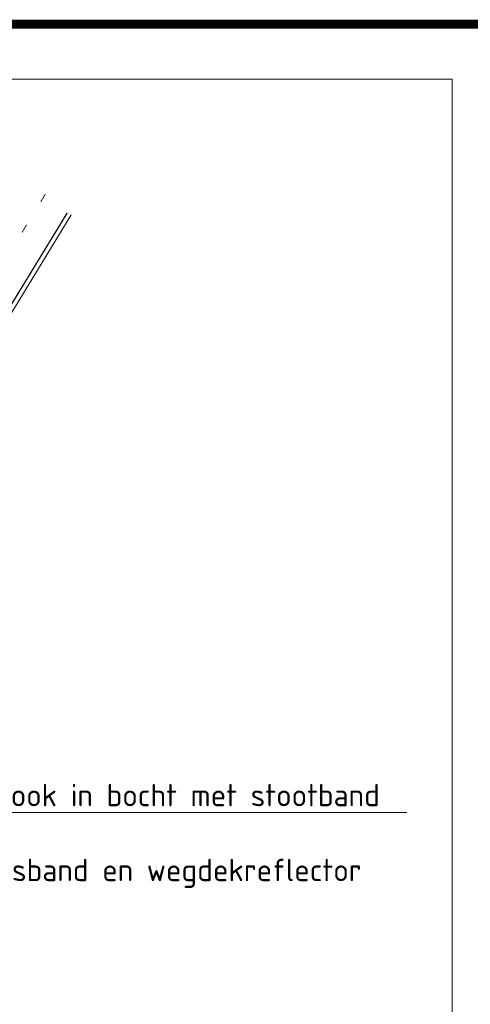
# Model space of a CAD drawing. Header units: metres. Extents: x -699 to 2316, y -1199 to 781.
# Tile 143 of 256: x -105 to -55, y 33 to 143. Entities that reach past the tile are written whole.
import ezdxf

# ---------------------------------------------------------------- set-up
doc = ezdxf.new("R2010")
doc.units = ezdxf.units.M
for name, color, linetype, lineweight in [('N-WE-VH-KANTVERHARDING-G', 210, 'Continuous', 35), ('N-WE-VW-MARKERING_DIVERS-G', 7, 'Continuous', 18), ('X-XX-AL-AANPIJLING-M-1000', 7, 'Continuous', 18)]:
    doc.layers.add(name, color=color, linetype=linetype, lineweight=lineweight)
doc.layers.add('X-XX-AL-TEKENBLAD_VIEWPORT-G', color=7, linetype='Continuous', lineweight=18, plot=False)
doc.styles.add('NLCS-ISO Standaard', font='NLCS-ISO.ttf')

msp = doc.modelspace()

# ---------------------------------------------------------------- linework, layer by layer
at = {"layer": 'N-WE-VH-KANTVERHARDING-G', "lineweight": 18, "flags": 128}
msp.add_lwpolyline([(-99.089, 121.5888), (-110.3853, 103.072)], dxfattribs=at)
at = {"layer": 'N-WE-VW-MARKERING_DIVERS-G', "const_width": 0.15, "flags": 128}
msp.add_lwpolyline([(-99.5077, 121.8143), (-110.5227, 103.7587, 0.02076077), (-130.6886, 67.4811), (-136.3164, 56.3167)], format="xyb", dxfattribs=at)
at = {"layer": 'N-WE-VW-MARKERING_DIVERS-G'}
for points in [[(-102.5184, 123.0711), (-102.4331, 123.019), (-101.9976, 123.9248), (-101.9122, 123.8727)], [(-104.6017, 119.6564), (-104.5163, 119.6044), (-104.0808, 120.5101), (-103.9955, 120.458)]]:
    msp.add_trace(points, dxfattribs=at)
at = {"layer": 'X-XX-AL-AANPIJLING-M-1000'}
msp.add_line((-131.4204, 54.8805), (-61.6095, 54.8805), dxfattribs=at)
at = {"layer": 'X-XX-AL-TEKENBLAD_VIEWPORT-G', "color": 3, "const_width": 1}
msp.add_lwpolyline([(-290.171, 142.8718), (-48.6355, 142.8718), (-48.6355, -30.4945), (-290.171, -30.4945)], close=True, dxfattribs=at)
at = {"layer": 'X-XX-AL-TEKENBLAD_VIEWPORT-G'}
msp.add_lwpolyline([(-56.5773, -23.3277), (-279.2684, -23.3277), (-279.2684, 136.7508), (-56.5773, 136.7508)], close=True, dxfattribs=at)

# ---------------------------------------------------------------- texts
at = {"layer": 'X-XX-AL-AANPIJLING-M-1000', "char_height": 2.5, "attachment_point": 7, "style": 'NLCS-ISO Standaard'}
for s, insert in [('Detail rammelstrook in bocht met stootband', (-130.2204, 55.5805)), ('Detail scheidingsband en wegdekreflector', (-128.8611, 46.4683))]:
    msp.add_mtext(s, dxfattribs=dict(at, insert=insert))

doc.saveas('drawing.dxf')
